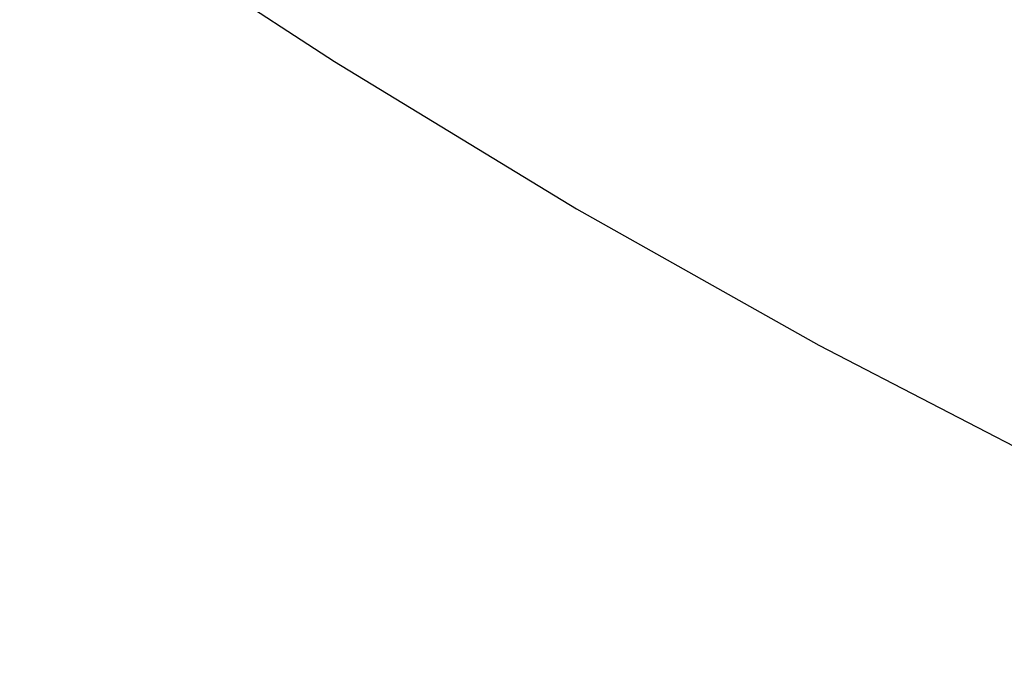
# Paper-space layout '_Isométrica' of a CAD drawing. Header units: millimetres. Extents: x -968 to -258, y -965 to -50.
# Tile 50 of 147: x -629 to -603, y -711 to -694. Entities that reach past the tile are written whole.
import ezdxf

# ---------------------------------------------------------------- set-up
doc = ezdxf.new("R2010")
doc.units = ezdxf.units.MM

psp = doc.layouts.new('_Isométrica')

# ---------------------------------------------------------------- linework, layer by layer
at = {"color": 7, "linetype": 'Continuous', "lineweight": 25, "flags": 128}
psp.add_lwpolyline([(-626.911, -690.481), (-620.486, -694.673), (-614.05, -698.583), (-607.612, -702.206), (-601.183, -705.537), (-594.77, -708.569), (-588.385, -711.3), (-582.037, -713.723), (-575.736, -715.837), (-569.49, -717.637), (-563.31, -719.121), (-557.204, -720.287), (-551.182, -721.133), (-545.253, -721.658), (-539.426, -721.861), (-533.709, -721.741), (-528.111, -721.3), (-522.641, -720.536)], dxfattribs=at)
at = {"color": 7, "linetype": 'Continuous', "lineweight": 25}
for points, knots in [([(-258.354, -710.213), (-258.374, -707.192), (-258.417, -700.726), (-258.757, -690.666), (-259.313, -680.075), (-260.098, -669.372), (-261.105, -658.569), (-262.334, -647.67), (-263.784, -636.684), (-265.455, -625.617), (-267.345, -614.477), (-269.453, -603.269), (-271.778, -592.001), (-274.318, -580.681), (-277.072, -569.315), (-280.037, -557.91), (-283.212, -546.474), (-286.596, -535.014), (-290.185, -523.537), (-293.977, -512.05), (-297.971, -500.56), (-302.163, -489.075), (-306.55, -477.602), (-311.132, -466.148), (-315.903, -454.721), (-320.861, -443.326), (-326.004, -431.973), (-331.327, -420.667), (-336.828, -409.416), (-342.503, -398.227), (-348.348, -387.107), (-354.36, -376.063), (-360.535, -365.101), (-366.869, -354.23), (-373.359, -343.455), (-379.999, -332.784), (-386.786, -322.222), (-393.716, -311.778), (-400.784, -301.457), (-407.985, -291.266), (-415.316, -281.21), (-422.772, -271.298), (-430.348, -261.534), (-438.039, -251.926), (-445.84, -242.478), (-453.747, -233.197), (-461.754, -224.089), (-469.857, -215.16), (-478.05, -206.415), (-486.329, -197.86), (-494.688, -189.499), (-503.122, -181.339), (-511.625, -173.385), (-520.193, -165.641), (-528.82, -158.112), (-537.5, -150.804), (-546.228, -143.72), (-554.999, -136.866), (-563.807, -130.246), (-572.647, -123.863), (-581.513, -117.723), (-590.399, -111.825), (-599.301, -106.191), (-606.598, -101.74), (-610.926, -99.263), (-612.284, -98.487)], [0, 0, 0, 0, 0.01408, 0.030128, 0.046175, 0.062221, 0.078268, 0.094314, 0.110359, 0.126405, 0.142449, 0.158494, 0.174538, 0.190581, 0.206624, 0.222667, 0.23871, 0.254752, 0.270793, 0.286835, 0.302876, 0.318917, 0.334957, 0.350998, 0.367038, 0.383078, 0.399117, 0.415157, 0.431196, 0.447236, 0.463275, 0.479314, 0.495353, 0.511393, 0.527432, 0.543471, 0.55951, 0.57555, 0.591589, 0.607629, 0.623668, 0.639708, 0.655748, 0.671789, 0.687829, 0.70387, 0.719911, 0.735953, 0.751994, 0.768036, 0.784079, 0.800122, 0.816165, 0.832209, 0.848253, 0.864297, 0.880342, 0.896387, 0.912433, 0.92848, 0.944526, 0.960574, 0.976621, 0.992669, 1, 1, 1, 1]), ([(-724.781, -301.357), (-723.882, -300.927), (-721.556, -299.811), (-717.63, -298.324), (-713.033, -296.864), (-708.298, -295.698), (-703.441, -294.811), (-698.468, -294.207), (-693.387, -293.884), (-688.202, -293.84), (-682.919, -294.075), (-677.545, -294.587), (-672.084, -295.376), (-666.542, -296.439), (-660.924, -297.777), (-655.238, -299.387), (-649.49, -301.27), (-643.686, -303.423), (-637.835, -305.844), (-631.943, -308.531), (-626.018, -311.482), (-620.07, -314.693), (-614.104, -318.161), (-608.131, -321.882), (-602.159, -325.852), (-596.195, -330.066), (-590.249, -334.52), (-584.329, -339.206), (-578.443, -344.121), (-572.601, -349.257), (-566.809, -354.607), (-561.077, -360.165), (-555.412, -365.924), (-549.823, -371.875), (-544.318, -378.012), (-538.905, -384.325), (-533.591, -390.806), (-528.384, -397.446), (-523.29, -404.237), (-518.318, -411.168), (-513.475, -418.232), (-508.766, -425.417), (-504.199, -432.715), (-499.779, -440.115), (-495.514, -447.606), (-491.409, -455.18), (-487.469, -462.824), (-483.7, -470.529), (-480.107, -478.284), (-476.695, -486.079), (-473.468, -493.901), (-470.431, -501.741), (-467.588, -509.588), (-464.942, -517.431), (-462.496, -525.258), (-460.255, -533.059), (-458.219, -540.823), (-456.393, -548.54), (-454.778, -556.197), (-453.375, -563.785), (-452.186, -571.294), (-451.212, -578.711), (-450.454, -586.028), (-449.912, -593.234), (-449.585, -600.319), (-449.474, -607.273), (-449.578, -614.087), (-449.894, -620.752), (-450.423, -627.259), (-451.162, -633.599), (-452.109, -639.764), (-453.262, -645.747), (-454.617, -651.539), (-456.173, -657.135), (-457.927, -662.529), (-459.874, -667.713), (-462.014, -672.685), (-464.343, -677.438), (-466.859, -681.968), (-469.56, -686.272), (-472.444, -690.346), (-475.51, -694.187), (-478.758, -697.787), (-482.183, -701.151), (-485.799, -704.246), (-488.595, -706.428), (-490.235, -707.492), (-490.556, -707.701)], [0, 0, 0, 0, 0.007836, 0.02028, 0.032685, 0.045037, 0.057326, 0.069547, 0.081702, 0.093794, 0.105828, 0.117813, 0.129755, 0.141662, 0.153541, 0.165397, 0.177237, 0.189064, 0.200883, 0.212698, 0.224509, 0.236321, 0.248133, 0.259947, 0.271764, 0.283585, 0.295411, 0.307242, 0.319077, 0.330917, 0.342763, 0.354613, 0.366467, 0.378326, 0.390189, 0.402055, 0.413925, 0.425798, 0.437673, 0.449551, 0.461431, 0.473312, 0.485194, 0.497076, 0.508959, 0.520842, 0.532725, 0.544606, 0.556486, 0.568364, 0.580239, 0.592112, 0.603983, 0.61585, 0.627713, 0.639572, 0.651426, 0.663276, 0.675121, 0.68696, 0.698794, 0.710623, 0.722446, 0.734263, 0.746076, 0.757883, 0.769686, 0.781486, 0.793285, 0.805082, 0.81688, 0.828682, 0.84049, 0.852308, 0.864141, 0.875993, 0.88787, 0.899779, 0.911728, 0.923723, 0.935772, 0.947881, 0.960057, 0.9723, 0.984611, 0.996982, 1, 1, 1, 1])]:
    psp.add_open_spline(points, degree=3, knots=knots, dxfattribs=at)

doc.saveas('drawing.dxf')
